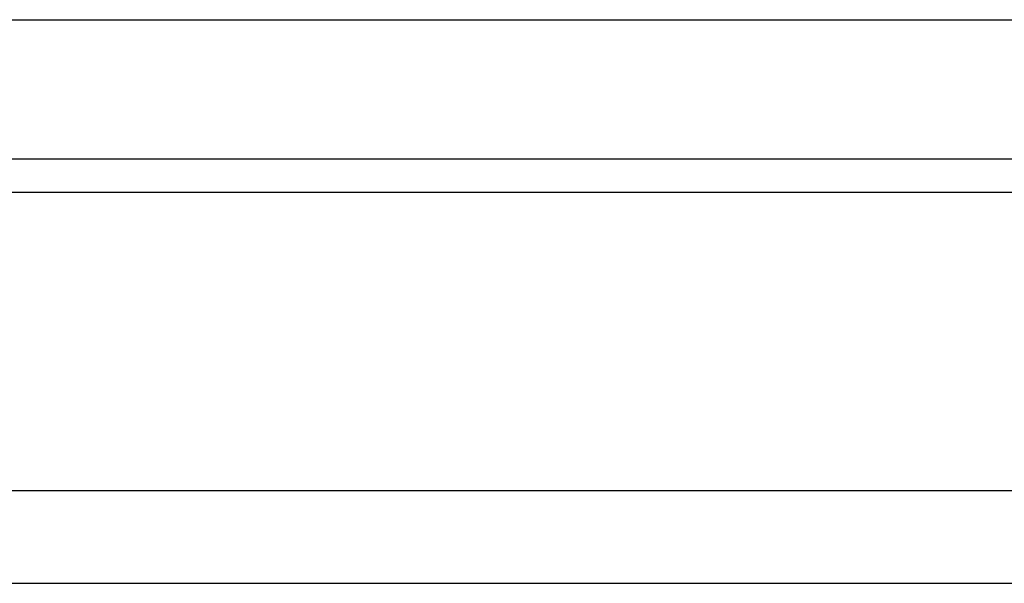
# Model space of a CAD drawing. Header units: millimetres. Extents: x 913 to 1154, y -131 to 46.
# Tile 24 of 105: x 1078.55 to 1085.97, y -117.33 to -113.08. Entities that reach past the tile are written whole.
import ezdxf

# ---------------------------------------------------------------- set-up
doc = ezdxf.new("R2010")
doc.units = ezdxf.units.MM
doc.header["$LTSCALE"] = 0.15
doc.layers.add('OUT', color=3, linetype='CONTINUOUS')

msp = doc.modelspace()

# ---------------------------------------------------------------- linework, layer by layer
at = {"layer": 'OUT', "color": 0}
for p, q in [((1066.2241, -113.0753), (1105.7241, -113.0753)), ((1066.2241, -114.1253), (1105.7241, -114.1253)), ((1019.3883, -114.3753), (1149.9741, -114.3753)), ((1019.1487, -116.6253), (1149.9741, -116.6253)), ((999.9741, -117.3253), (1149.9741, -117.3253))]:
    msp.add_line(p, q, dxfattribs=at)

doc.saveas('drawing.dxf')
